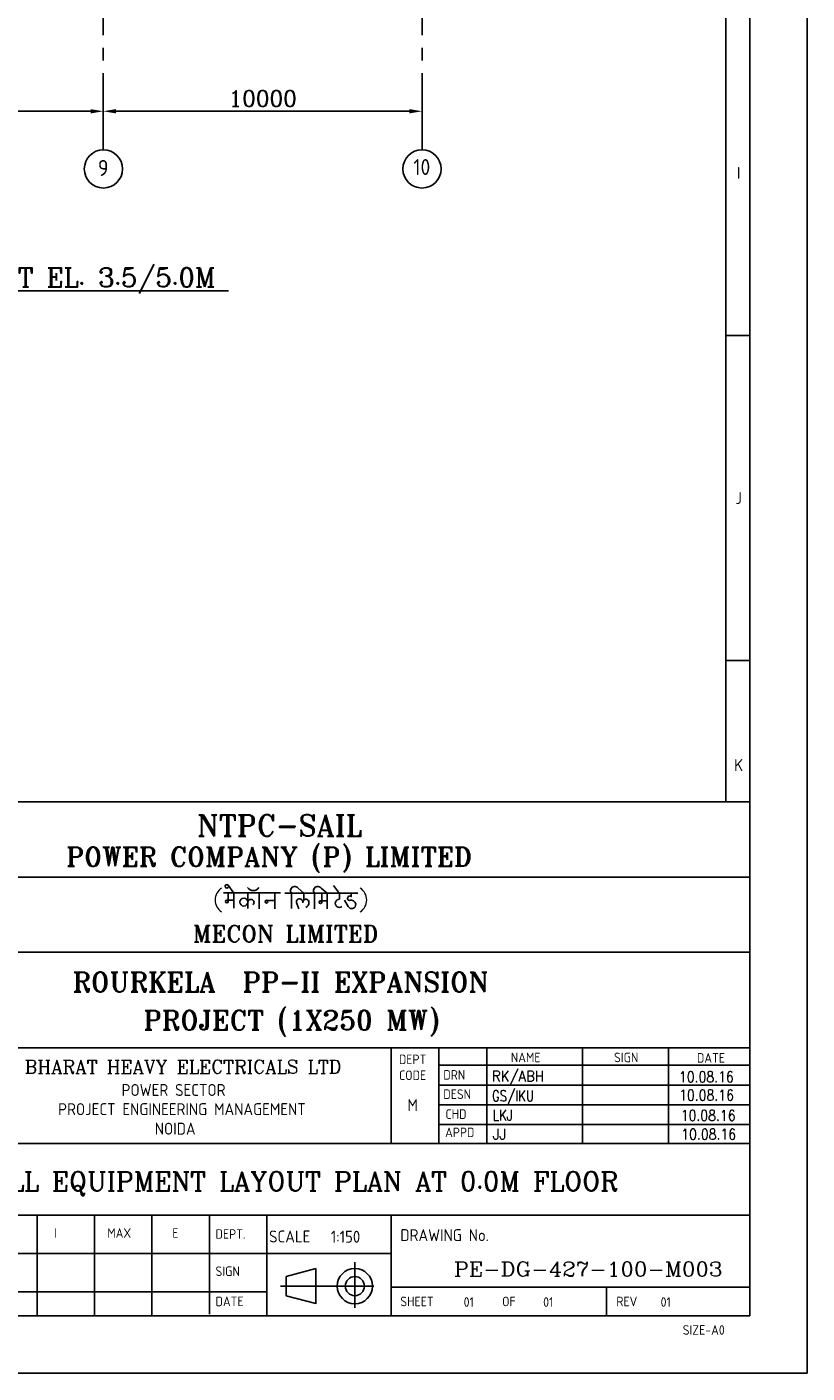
# Model space of a CAD drawing. Extents: x -7650383 to 4934791, y -137560 to 1826789.
# Tile 76 of 122: x 331334 to 355807, y 420128 to 462358. Entities that reach past the tile are written whole.
import ezdxf
from ezdxf.enums import TextEntityAlignment as Align

# ---------------------------------------------------------------- set-up
doc = ezdxf.new("R2010")
doc.units = 0
doc.header["$LTSCALE"] = 800
doc.header["$MEASUREMENT"] = 0
for name, pattern in [('0', [0]), ('CENTER', [2, 1.25, -0.25, 0.25, -0.25]), ('CENTER2', [1.125, 0.75, -0.125, 0.125, -0.125]), ('CONTINOUS', [0])]:
    doc.linetypes.add(name, pattern=pattern)
doc.layers.get('0').update_dxf_attribs({"linetype": 'CONTINUOUS'})
for name, color, linetype in [('0-7-COL', 2, 'CENTER'), ('1', 1, 'CONTINUOUS'), ('FORMAT', 7, 'CONTINUOUS'), ('GRID', 8, 'CENTER'), ('GT_5', 4, 'CONTINUOUS'), ('TEXT', 3, 'CONTINUOUS')]:
    doc.layers.add(name, color=color, linetype=linetype)
doc.layers.add('DIM', color=4, linetype='CONTINUOUS', lineweight=13)
doc.styles.add('COMPLEX', font='complex')
doc.styles.add('ROMANC', font='romanc')
doc.styles.add('ROMANS', font='ISO9.shx', dxfattribs={"width": 0.8})
doc.styles.add('ROMANT', font='romant')
doc.styles.add('S1', font='SIMPLEX.SHX', dxfattribs={"height": 200})
doc.styles.get("Standard").update_dxf_attribs({"font": 'ISO9'})
doc.dimstyles.new('STANDARD$0', dxfattribs={"dimtxt": 250, "dimasz": 200, "dimexe": 0, "dimexo": 0, "dimgap": 100, "dimtad": 1, "dimdec": 0, "dimzin": 0, "dimdsep": 46, "dimtxsty": 'S1', "dimcen": 0, "dimadec": 0, "dimazin": 0, "dimtfac": 1, "dimtdec": 0, "dimtmove": 2, "dimatfit": 3, "dimfxl": 1, "dimtolj": 1, "dimtzin": 0, "dimarcsym": 0})

# ---------------------------------------------------------------- blocks, each defined once
blk = doc.blocks.new('A$C731D3036')
for p, q in [((-37.8, 265.66), (-37.8, 1816.5)), ((-37.8, 482.47), (-26.68, 482.47)), ((-37.8, 331.28), (-26.68, 331.28)), ((-593.64, 265.66), (-26.68, 265.66)), ((-593.64, 230.66), (-26.68, 230.66)), ((-593.64, 195.66), (-26.68, 195.66)), ((-26.68, 195.66), (-37.8, 195.66)), ((-593.64, 151.19), (-26.68, 151.19)), ((-193.39, 106.76), (-193.39, 151.19)), ((-171.15, 106.76), (-171.15, 151.19)), ((-148.92, 106.76), (-148.92, 151.19)), ((-104.45, 106.76), (-104.45, 151.19)), ((-64.43, 106.76), (-64.43, 151.19)), ((-171.15, 143.12), (-26.68, 143.12)), ((-171.15, 133.95), (-26.68, 133.95)), ((-171.15, 124.78), (-26.68, 124.78)), ((-171.15, 115.6), (-26.68, 115.6)), ((-749.28, 106.72), (-26.68, 106.72)), ((-749.28, 106.72), (-337.95, 106.72)), ((-438, 73.37), (-26.68, 73.37)), ((-357.96, 73.37), (-357.96, 26.68)), ((-331.28, 73.37), (-331.28, 26.68)), ((-304.6, 73.37), (-304.6, 26.68)), ((-277.92, 73.37), (-277.92, 27.39)), ((-251.24, 73.37), (-251.24, 26.68)), ((-193.43, 73.37), (-193.43, 26.68)), ((-438, 55.58), (-193.43, 55.58)), ((-242.14, 44.88), (-228.39, 48.56)), ((-242.14, 40.43), (-242.14, 44.88)), ((-228.39, 48.56), (-228.39, 32.2)), ((-2590.23, 37.8), (-251.24, 37.8)), ((-242.14, 40.43), (-242.14, 35.98)), ((-26.68, 40.02), (-193.43, 40.02)), ((-93.19, 40.02), (-93.19, 26.74)), ((-242.14, 35.98), (-228.39, 32.3))]:
    blk.add_line(p, q)
at = {"color": 7, "linetype": '0'}
for p, q in [((-269.11, 226.81), (-266.61, 223.21)), ((-233.94, 223.13), (-236.69, 225.54)), ((-223.14, 223.13), (-225.99, 225.52)), ((-217.39, 223.04), (-220.23, 226.71)), ((-244.82, 223.23), (-271.41, 223.23)), ((-266.61, 219.89), (-269.77, 219.89)), ((-269.15, 219.28), (-269.15, 223.21)), ((-266.61, 216.18), (-266.61, 223.21)), ((-260.1, 216.09), (-260.07, 223.21)), ((-254.69, 215.93), (-254.69, 223.23)), ((-251.38, 219.8), (-247.55, 219.8)), ((-247.55, 215.93), (-247.55, 223.23)), ((-208.85, 223.13), (-242.79, 223.13)), ((-239.78, 216.02), (-239.78, 223.13)), ((-233.94, 220.04), (-233.94, 223.13)), ((-229.02, 215.93), (-229.02, 223.13)), ((-223.14, 219.56), (-226.26, 219.56)), ((-225.68, 218.92), (-225.68, 223.13)), ((-223.14, 215.85), (-223.14, 223.13)), ((-217.41, 220.37), (-217.41, 223.13)), ((-213.41, 216.93), (-215.13, 219.93)), ((-211.96, 221.65), (-211.96, 223.11)), ((-211.78, 221.65), (-211.96, 221.65)), ((-237.3, 218.33), (-236.27, 215.83))]:
    blk.add_line(p, q, dxfattribs=at)
at = {"linetype": 'CENTER'}
for p, q in [((-210.28, 51.61), (-210.28, 30.41)), ((-244.86, 40.43), (-201.5, 40.43))]:
    blk.add_line(p, q, dxfattribs=at)
for points in [[(0, 1869.86), (-2643.59, 1869.86), (-2643.59, 0), (0, 0)], [(-26.68, 1843.18), (-2616.91, 1843.18), (-2616.91, 26.68), (-26.68, 26.68)]]:
    blk.add_lwpolyline(points, close=True)
at = {"color": 7, "linetype": '0'}
for centre, radius in [((-269.78, 226.35), 0.805), ((-269.77, 219.27), 0.626), ((-261.88, 219), 1.84), ((-251.37, 219.2), 0.635), ((-226.29, 218.94), 0.626)]:
    blk.add_circle(centre, radius, dxfattribs=at)
for radius in [8.18, 4.45]:
    blk.add_circle((-210.28, 40.43), radius)
at = {"linetype": 'Continuous', "lineweight": 0, "ltscale": 10000}
for centre, start, end in [((-268.69, 219.98), 122.66318, 237.33682), ((-211.28, 219.98), 302.66301, 57.33699)]:
    blk.add_arc(centre, 6.52, start, end, dxfattribs=at)
at = {"color": 7}
blk.add_arc((-257.51, 227.45), 3.1, 212.73201, 327.26799, dxfattribs=at)
at = {"color": 7, "linetype": '0'}
for centre, radius, start, end in [((-238.24, 224.33), 1.96, 38.01143, 218.01203), ((-227.53, 224.32), 1.96, 38.01143, 218.01203), ((-258.59, 218.84), 1.44, 306.83429, 169.15546), ((-235.97, 219.04), 1.5, 359.0079, 208.11068), ((-233.04, 218.89), 1.43, 1.80566, 188.90615), ((-217.45, 218.44), 1.93, 88.6898, 308.40598), ((-212.6, 220.81), 1.06, 53.31675, 262.06849), ((-212.07, 217.61), 2.26, 13.52085, 107.51276), ((-233.87, 218.66), 2.27, 290.58194, 6.86762), ((-211.76, 217.86), 1.9, 209.45553, 8.27498)]:
    blk.add_arc(centre, radius, start, end, dxfattribs=at)
for s, p in [('I', (-31.82, 558.07)), ('J', (-31.82, 406.88)), ('K', (-31.82, 282.71))]:
    blk.add_text(s, height=5.56).set_placement(p, align=Align.MIDDLE)
at = {"style": 'COMPLEX'}
blk.add_text('BHARAT HEAVY ELECTRICALS LTD', height=6.2254, dxfattribs=at).set_placement((-290.17, 139.35), align=Align.CENTER)
for s, height, p in [('DEPT', 4.447, (-183.41, 143.65)), ('CODE', 4.447, (-183.41, 136.24)), ('POWER SECTOR', 5.5584, (-294.57, 128.85)), ('PROJECT ENGINEERING MANAGEMENT', 5.5584, (-290.66, 119.94)), ('M', 5.56, (-183.41, 121.84)), ('NOIDA', 5.558, (-293.81, 110.86))]:
    blk.add_text(s, height=height).set_placement(p, align=Align.CENTER)
for s, height, p in [('NAME', 4.447, (-137.73, 144.55)), ('SIGN', 4.447, (-89.75, 144.55)), ('DATE', 4.447, (-51.21, 144.33)), ('DRN', 4.447, (-169.13, 136.44)), ('DESN', 4.447, (-169.13, 127.46)), ('CHD', 4.447, (-168.12, 118.2)), ('APPD', 4.447, (-168.3, 109.7)), ('I', 4.45, (-350.04, 62.91)), ('MAX', 4.447, (-325.37, 62.91)), ('E', 4.45, (-295.17, 62.91)), ('DEPT.', 4.447, (-275.05, 62.45)), ('SCALE', 5.558, (-250.16, 60.74)), ('1:150', 5.558, (-221.44, 60.62)), ('DRAWING No.', 5.5584, (-189.13, 61.36)), ('SIGN', 4.447, (-275.05, 45.13)), ('DATE', 4.447, (-275.05, 31.11)), ('SHEET', 4.447, (-189.13, 31.08)), ('01', 4.447, (-159.69, 30.8)), ('OF', 4.447, (-141.79, 31.08)), ('01', 4.447, (-122.71, 30.8)), ('REV', 4.447, (-88.7, 31.08)), ('SIZE-A0', 4.447, (-57.81, 17.82))]:
    blk.add_text(s, height=height).set_placement(p)
at = {"layer": '1', "color": 7, "style": 'ROMANT', "width": 1}
for s, height, p in [('NTPC-SAIL', 9.838, (-283.73, 249.69)), ('POWER COMPANY (P) LIMITED', 8.8542, (-344.49, 235.67)), ('MECON LIMITED', 7.7078, (-285.53, 200.4)), ('ROURKELA  PP-II EXPANSION', 9.0812, (-341.53, 177.3)), ('PROJECT (1X250 MW)', 9.0812, (-308.62, 159.55))]:
    blk.add_text(s, height=height, dxfattribs=at).set_placement(p)
blk = doc.blocks.new('*D269')
at = {"layer": 'DIM', "linetype": 'Continuous', "lineweight": -2, "transparency": 16777216}
blk.add_line((322730, 458678), (322730, 459712), dxfattribs=at)
at = {"layer": 'DIM', "color": 4, "linetype": 'Continuous', "lineweight": -2, "transparency": 16777216}
blk.add_line((323130, 459712), (333330, 459712), dxfattribs=at)
at = {"layer": 'DIM', "color": 4, "linetype": 'Continuous', "transparency": 16777216}
for points in [[(323130, 459779), (323130, 459645), (322730, 459712)], [(333330, 459779), (333330, 459645), (333730, 459712)]]:
    blk.add_solid(points, dxfattribs=at)
at = {"layer": 'DIM', "linetype": 'Continuous', "transparency": 16777216, "insert": (328230, 460112), "char_height": 500, "attachment_point": 5, "style": 'ROMANC'}
blk.add_mtext('\\A1;11000', dxfattribs=at)
blk = doc.blocks.new('*D270')
at = {"layer": 'DIM', "color": 4, "linetype": 'Continuous', "lineweight": -2, "transparency": 16777216}
blk.add_line((334130, 459712), (343330, 459712), dxfattribs=at)
at = {"layer": 'DIM', "color": 4, "linetype": 'Continuous', "transparency": 16777216}
for points in [[(334130, 459779), (334130, 459645), (333730, 459712)], [(343330, 459779), (343330, 459645), (343730, 459712)]]:
    blk.add_solid(points, dxfattribs=at)
at = {"layer": 'DIM', "linetype": 'Continuous', "transparency": 16777216, "insert": (338730, 460112), "char_height": 500, "attachment_point": 5, "style": 'ROMANC'}
blk.add_mtext('\\A1;10000', dxfattribs=at)

msp = doc.modelspace()

# ---------------------------------------------------------------- linework, layer by layer
at = {"layer": '0-7-COL', "color": 6, "linetype": 'Continuous'}
for centre in [(333733.6, 457903.7), (343727.6, 457903.7)]:
    msp.add_circle(centre, 600, dxfattribs=at)
at = {"layer": 'GRID', "linetype": 'CENTER2', "ltscale": 4}
for p, q in [((333730.1, 458503.7), (333730.1, 534602.5)), ((343730.1, 458503.7), (343730.1, 534617.4))]:
    msp.add_line(p, q, dxfattribs=at)

# ---------------------------------------------------------------- block references
at = {"color": 1, "linetype": 'CONTINOUS', "lineweight": 15, "xscale": 67.46500254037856, "yscale": 67.46500254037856, "zscale": 67.46500254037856}
msp.add_blockref('A$C731D3036', (355807.2, 420128.2), dxfattribs=at)

# ---------------------------------------------------------------- texts
msp.add_text('01', height=300).set_placement((351212.7, 422206.2))
at = {"layer": '0-7-COL', "color": 6, "linetype": 'Continuous', "style": 'ROMANS'}
for s, p in [('9', (333727.6, 457934)), ('10', (343721.7, 457962.7))]:
    msp.add_text(s, height=500, dxfattribs=at).set_placement(p, align=Align.MIDDLE)
at = {"layer": 'FORMAT', "color": 4, "style": 'ROMANC'}
for s, width, p in [('RK/ABH', 0.9, (345922.8, 429275.5)), ('GS/IKU', 0.8, (345922.8, 428656.8)), ('LKJ', 0.8, (345948.5, 428050.9)), ('JJ', 0.9, (345948.5, 427451.6))]:
    msp.add_text(s, height=337.5, dxfattribs=dict(at, width=width)).set_placement(p)
at = {"layer": 'FORMAT', "color": 4, "style": 'ROMANC', "width": 0.85}
for p in [(352648.4, 429252.6), (352652.3, 428678.1), (352703.8, 428041), (352720.3, 427452.2)]:
    msp.add_text('10.08.16', height=337.5, dxfattribs=at).set_placement(p, align=Align.CENTER)
at = {"layer": 'GT_5', "style": 'ROMANC'}
msp.add_text('%%UPLAN AT EL. 3.5/5.0M ', height=600, dxfattribs=at).set_placement((327986.8, 454200))
at = {"layer": 'TEXT', "style": 'ROMANC'}
msp.add_text('T.G.HALL EQUIPMENT LAYOUT PLAN AT 0.0M FLOOR', height=600, dxfattribs=at).set_placement((328155.2, 425844.4))
at = {"layer": 'TEXT', "style": 'COMPLEX', "width": 1.1}
msp.add_text('PE-DG-427-100-M003', height=450, dxfattribs=at).set_placement((348941.8, 423164.4), align=Align.CENTER)

# ---------------------------------------------------------------- dimensions: what is measured, and where the dimension line sits
at = {"layer": 'DIM', "linetype": 'Continuous'}
for base, p1, p2, picture, middle in [((333730.1, 459711.9), (322730.1, 458678.4), (333730.1, 459711.9), '*D269', (328230.1, 460111.9)), ((343730.1, 459711.9), (333730.1, 459711.9), (343730.1, 459711.9), '*D270', (338730.1, 460111.9))]:
    dim = msp.add_linear_dim(base=base, p1=p1, p2=p2, dimstyle='STANDARD$0', override={"dimscale": 100, "dimtxt": 5, "dimasz": 4, "dimgap": 1.5, "dimtxsty": 'ROMANC', "dimclrd": 4, "dimclre": 256, "dimclrt": 256, "dimtix": 1}, dxfattribs=at)
    dim.commit()
    dim.dimension.update_dxf_attribs({"geometry": picture, "text_midpoint": middle})

doc.saveas('drawing.dxf')
